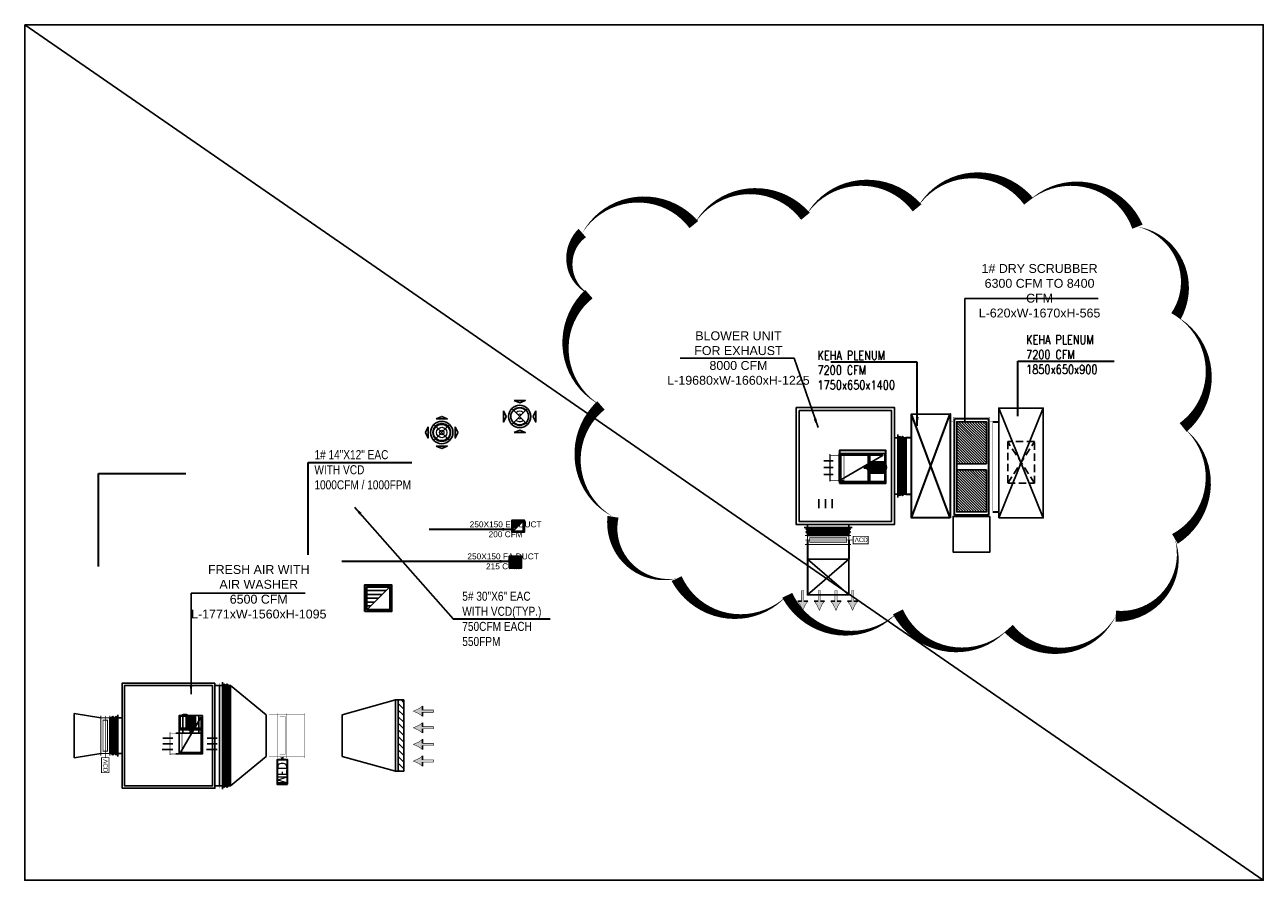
# Model space of a CAD drawing. Header units: millimetres. Extents: x -125266 to 274256, y -711690 to -301689.
# Tile 2 of 256: x -125266 to -104390, y -373029 to -358619. Entities that reach past the tile are written whole.
import ezdxf

# ---------------------------------------------------------------- set-up
doc = ezdxf.new("R2010")
doc.units = ezdxf.units.MM
doc.linetypes.add('CONTINOUS', pattern=[0])
doc.linetypes.add('HIDDEN', pattern=[0.375, 0.25, -0.125])
for name, color, linetype, lineweight in [('HV-RA GRILLE', 5, 'Continuous', 25), ('MEPTEK -VCD', 5, 'Continuous', 25), ('MEPTEK HVAC-Kitchen Exhaust Air Duct', 30, 'Continuous', 30), ('MEPTEK HVAC-Kitchen Fresh Air Duct', 3, 'Continuous', 30), ('MEPTEK-DUCT SILENSOR', 4, 'Continuous', 30), ('MEPTEK-EAD', 30, 'Continuous', 30), ('MEPTEK-EAD TEXT', 30, 'Continuous', 30), ('MEPTEK-HVAC-MFD', 5, 'Continuous', 30), ('MEPTEK-KFAD', 102, 'Continuous', 30)]:
    doc.layers.add(name, color=color, linetype=linetype, lineweight=lineweight)
for name, color, linetype in [('MEPTEK-RA DIFF', 5, 'Continuous'), ('MEPTEK-SA DIFF', 4, 'Continuous'), ('MEPTEK-UNITS', 1, 'Continuous')]:
    doc.layers.add(name, color=color, linetype=linetype)
doc.styles.add('CRC', font='romans.shx', dxfattribs={"width": 0.8})
doc.styles.add('Raar', font='arial.ttf', dxfattribs={"width": 0.8})
doc.styles.add('SA-DESIGN', font='arial.ttf')
doc.styles.get("Standard").update_dxf_attribs({"font": 'ARIALN.TTF'})
doc.styles.add('SW-TEXT-1', font='romans.shx', dxfattribs={"width": 0.9})
doc.styles.add('Times New Roman', font='times.ttf', dxfattribs={"height": 150})
doc.dimstyles.new('ARA-125', dxfattribs={"dimtxt": 200, "dimasz": 75, "dimexe": 0, "dimexo": 75, "dimgap": 7.5, "dimtad": 0, "dimdec": 0, "dimrnd": 5, "dimdsep": 46, "dimtxsty": 'Times New Roman', "dimblk": 'ARCHTICK', "dimcen": 56.25, "dimdle": 56.25, "dimclrd": 256, "dimclre": 256, "dimclrt": 256, "dimazin": 3, "dimtfac": 1, "dimtdec": 0, "dimtix": 1, "dimtmove": 1, "dimatfit": 3, "dimfxl": 0, "dimtolj": 1, "dimlwd": -1, "dimlwe": 0, "dimarcsym": 0})
doc.dimstyles.new('SA DESIGN', dxfattribs={"dimtxt": 10, "dimasz": 4, "dimexe": 1, "dimexo": 1, "dimgap": 1, "dimtad": 0, "dimtih": 1, "dimtoh": 1, "dimdec": 0, "dimzin": 0, "dimdsep": 46, "dimtxsty": 'Standard', "dimcen": 0.09, "dimclrd": 7, "dimclre": 1, "dimclrt": 256, "dimadec": 0, "dimazin": 0, "dimtfac": 1, "dimtdec": 0, "dimtofl": 0, "dimtmove": 1, "dimatfit": 3, "dimfxl": 0, "dimtolj": 1, "dimtzin": 0, "dimarcsym": 0})

# ---------------------------------------------------------------- blocks, each defined once
blk = doc.blocks.new('*U1546')
at = {"color": 8, "lineweight": 0}
for p, q in [((-133, 133), (133, -133)), ((133, 133), (-133, -133))]:
    blk.add_line(p, q, dxfattribs=at)
for points in [[(-94, 229), (94, 229), (0, 271)], [(-229, 94), (-229, -94), (-271, 0)], [(229, 94), (229, -94), (271, 0)], [(-94, -229), (94, -229), (0, -271)]]:
    blk.add_lwpolyline(points, close=True)
blk.add_circle((0, 0), 188)
at = {"color": 1}
blk.add_circle((0, 0), 150, dxfattribs=at)
at = {"color": 8, "lineweight": 0}
for radius in [137, 87.5, 37.5]:
    blk.add_circle((0, 0), radius, dxfattribs=at)
blk = doc.blocks.new('*U1549')
at = {"color": 8, "lineweight": 0}
for p, q in [((-133, 133), (133, -133)), ((133, 133), (-133, -133))]:
    blk.add_line(p, q, dxfattribs=at)
for points in [[(-94, 271), (94, 271), (0, 229)], [(-271, 94), (-271, -94), (-229, 0)], [(271, 94), (271, -94), (229, 0)], [(-94, -271), (94, -271), (0, -229)]]:
    blk.add_lwpolyline(points, close=True)
blk.add_circle((0, 0), 188)
at = {"color": 1}
blk.add_circle((0, 0), 150, dxfattribs=at)
at = {"color": 8, "lineweight": 0}
for radius, start, end in [(137, 45, 135), (87.5, 45, 135), (37.5, 45, 135), (137, 225, 315), (87.5, 225, 315), (37.5, 225, 315)]:
    blk.add_arc((0, 0), radius, start, end, dxfattribs=at)
blk = doc.blocks.new('_ArchTick')
at = {"color": 0, "linetype": 'ByBlock', "const_width": 0.15}
blk.add_lwpolyline([(-0.5, -0.5), (0.5, 0.5)], dxfattribs=at)
blk = doc.blocks.new('SCRUBBER')
at = {"layer": 'MEPTEK-UNITS', "true_color": 0x991b1e}
h = blk.add_hatch(dxfattribs=at)
h.set_pattern_fill('ANSI31', color=244, scale=10)
h.set_pattern_definition([(45, (-503545.953, 848610.544), (-22.4506403, 22.4506403), [])])
h.paths.add_polyline_path([(-250, -260), (250, -260), (250, -970), (-250, -970)])
h.paths.add_polyline_path([(-250, -160), (250, -160), (250, 550), (-250, 550)])
at = {"ltscale": 2}
blk.add_line((250, -160), (250, -260), dxfattribs=at)
at = {"layer": 'MEPTEK-UNITS', "const_width": 5}
for points in [[(310, 625), (310, -1045), (-310, -1045), (-310, 625)], [(-310, 550), (-360, 550), (-360, -970), (-310, -970)], [(310, 550), (360, 550), (360, -970), (310, -970)]]:
    blk.add_lwpolyline(points, close=True, dxfattribs=at)
at = {"layer": 'MEPTEK-UNITS'}
blk.add_lwpolyline([(285, 600), (285, -1020), (-285, -1020), (-285, 600)], close=True, dxfattribs=at)
at = {"layer": 'MEPTEK-UNITS', "color": 244, "true_color": 0x991b1e}
for points in [[(-250, -160), (250, -160), (250, 550), (-250, 550)], [(-250, -260), (250, -260), (250, -970), (-250, -970)]]:
    blk.add_lwpolyline(points, close=True, dxfattribs=at)
at = {"layer": 'MEPTEK-UNITS', "color": 6}
blk.add_lwpolyline([(-310, -1045), (310, -1045), (310, -1645), (-310, -1645)], close=True, dxfattribs=at)
blk = doc.blocks.new('SUPPLY GRILL ARROW')
at = {"layer": 'HV-RA GRILLE'}
blk.add_hatch(color=256, dxfattribs=at).paths.add_polyline_path([(27, -151), (0, -211), (-27, -151), (-54, -114), (-12, -114), (-12, 0), (0, 0), (12, 0), (12, -114), (54, -114)])
at = {"layer": 'HV-RA GRILLE', "color": 5}
for p, q in [((-54, -114), (-12, -114)), ((54, -114), (12, -114))]:
    blk.add_line(p, q, dxfattribs=at)
at = {"layer": 'HV-RA GRILLE', "color": 1, "const_width": 5}
blk.add_lwpolyline([(12, -114), (54, -114), (27, -150), (0, -211), (-27, -152), (-54, -114), (-12, -114), (-12, 0), (12, 0), (12, -114)], dxfattribs=at)
blk = doc.blocks.new('*U1592')
at = {"layer": 'HV-RA GRILLE', "color": 31, "xscale": 0.7107915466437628, "yscale": 0.7107915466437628, "zscale": 0.7107915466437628}
for p in [(54621.4, -20496.2), (54746.4, -20496.2), (54746.4, -20496.2), (54871.4, -20496.2), (54871.4, -20496.2), (54996.4, -20496.2)]:
    blk.add_blockref('SUPPLY GRILL ARROW', p, dxfattribs=at)
blk = doc.blocks.new('*U1594')
at = {"const_width": 10}
for points in [[(-25, 50), (484, 50)], [(-22, 0), (507, 0), (507, 41)], [(-25, -50), (484, -50)]]:
    blk.add_lwpolyline(points, dxfattribs=at)
for points in [[(0, 50), (459, 50), (459, -50), (0, -50)], [(507, 41), (672, 41), (672, -41), (507, -41)]]:
    blk.add_lwpolyline(points, close=True, dxfattribs=at)
at = {"color": 1, "const_width": 10}
blk.add_lwpolyline([(25, 25), (434, 25), (434, -25), (25, -25)], close=True, dxfattribs=at)
at = {"insert": (523, 23), "char_height": 50, "attachment_point": 1}
blk.add_mtext_dynamic_manual_height_columns('VCD', width=59.68, gutter_width=10, heights=[0], dxfattribs=at)
blk = doc.blocks.new('ASDASDA')
for p, q in [((-150, 100), (150, 100)), ((-150, 50), (150, 50)), ((-150, 0), (150, 0)), ((-150, -50), (150, -50)), ((-150, -100), (150, -100))]:
    blk.add_line(p, q)
for points in [[(-175, -175), (-175, 175), (175, 175), (175, -175)], [(-150, -150), (-150, 150), (150, 150), (150, -150)]]:
    blk.add_lwpolyline(points, close=True)
blk = doc.blocks.new('SADAS')
at = {"color": 250, "lineweight": -3}
for p, q in [((-150, -150), (150, 150)), ((-150, 100), (100, 100)), ((-150, 50), (50, 50)), ((-150, 0), (0, 0)), ((-150, -50), (-50, -50)), ((-150, -100), (-100, -100))]:
    blk.add_line(p, q, dxfattribs=at)
for points in [[(-175, -175), (-175, 175), (175, 175), (175, -175)], [(-150, -150), (-150, 150), (150, 150), (150, -150)]]:
    blk.add_lwpolyline(points, close=True)
blk = doc.blocks.new('*U1599')
at = {"const_width": 10}
for points in [[(-25, 50), (418, 50)], [(-22, 0), (440, 0), (440, 41)], [(-25, -50), (418, -50)]]:
    blk.add_lwpolyline(points, dxfattribs=at)
for points in [[(0, 50), (393, 50), (393, -50), (0, -50)], [(440, 41), (606, 41), (606, -41), (440, -41)]]:
    blk.add_lwpolyline(points, close=True, dxfattribs=at)
at = {"color": 1, "const_width": 10}
blk.add_lwpolyline([(25, 25), (368, 25), (368, -25), (25, -25)], close=True, dxfattribs=at)
at = {"insert": (457, 23), "char_height": 50, "attachment_point": 1}
blk.add_mtext_dynamic_manual_height_columns('VCD', width=59.68, gutter_width=10, heights=[0], dxfattribs=at)
blk = doc.blocks.new('*U1598')
at = {"layer": 'MEPTEK-HVAC-MFD', "const_width": 5}
for points in [[(0, 600), (-25, 600)], [(700, 600), (725, 600)], [(-25, 150), (0, 150), (0, 300), (-25, 300)], [(30, 225), (0, 225)], [(700, 225), (670, 225)], [(725, 150), (700, 150), (700, 300), (725, 300)], [(0, 0), (-25, 0)], [(700, 0), (725, 0)]]:
    blk.add_lwpolyline(points, dxfattribs=at)
at = {"layer": 'MEPTEK-HVAC-MFD'}
for points, const_width in [([(0, 600), (700, 600), (700, 300), (0, 300)], 5), ([(0, 200), (0, 250), (-25, 250), (-25, 200)], 3), ([(0, 300), (700, 300), (700, 150), (0, 150)], 5), ([(30, 270), (670, 270), (670, 180), (30, 180)], 5), ([(0, 0), (700, 0), (700, 150), (0, 150)], 5)]:
    blk.add_lwpolyline(points, close=True, dxfattribs=dict(at, const_width=const_width))
for points in [[(-466, 310), (-60, 310), (-60, 140), (-466, 140)], [(-60, 220), (-25, 220), (-25, 230), (-60, 230)]]:
    blk.add_lwpolyline(points, close=True, dxfattribs=at)
at = {"layer": 'MEPTEK-HVAC-MFD', "style": 'SW-TEXT-1', "width": 0.9}
blk.add_text('MFD', height=150, dxfattribs=at).set_placement((-468, 149))

msp = doc.modelspace()

# ---------------------------------------------------------------- hatches: boundary and pattern name
at = {"layer": 'MEPTEK HVAC-Kitchen Fresh Air Duct', "linetype": 'CONTINOUS', "lineweight": -2, "ltscale": 25}
h = msp.add_hatch(dxfattribs=at)
h.set_pattern_fill('ANSI31', color=256, scale=25, angle=-90)
h.set_pattern_definition([(315, (732914, 135315.92), (56.126601, 56.126601), [])])
h.paths.add_polyline_path([(-118878.4, -369992.9), (-118878.4, -371192.9), (-118973.8, -371192.9), (-118973.8, -369992.9)])
at = {"layer": 'MEPTEK-UNITS'}
h = msp.add_hatch(dxfattribs=at)
h.set_pattern_fill('ANSI31', color=256, scale=92.029319, angle=-45)
h.set_pattern_definition([(360, (-114763.141, -364812.709), (2e-14, 11.503665), [])])
h.paths.add_polyline_path([(-110794.8, -365981), (-111018.8, -365981), (-111018.8, -366169.7), (-110794.8, -366169.7)])
h = msp.add_hatch(dxfattribs=at)
h.set_pattern_fill('ANSI31', color=256, scale=92.029319, angle=-45)
h.set_pattern_definition([(360, (-114763.141, -364812.709), (2e-14, 11.503665), [])])
h.paths.add_polyline_path([(-110767.2, -366003.6), (-110767.2, -366147.1, 0.3552028)])
h.paths.add_polyline_path([(-110767.2, -366147.1), (-110767.2, -366003.6, 0.0739182), (-110791.9, -365981), (-110791.9, -366169.7, 0.0739182)])
h = msp.add_hatch(dxfattribs=at)
h.set_pattern_fill('ANSI31', color=256, scale=77.102804, angle=45)
h.set_pattern_definition([(90, (-123752.706, -373604.388), (-9.63785, 1e-14), [])])
h.paths.add_polyline_path([(-122508.8, -370256.6), (-122629, -370256.6, -0.3552028)])
h.paths.add_polyline_path([(-122629, -370256.6), (-122508.8, -370256.6, -0.0739182), (-122489.9, -370277.3), (-122648, -370277.3, -0.0739182)])
h = msp.add_hatch(dxfattribs=at)
h.set_pattern_fill('ANSI31', color=256, scale=77.102804, angle=45)
h.set_pattern_definition([(90, (-123650.578, -373604.388), (-9.63785, 1e-14), [])])
h.paths.add_polyline_path([(-122387.8, -370279.7), (-122387.8, -370467.3), (-122545.8, -370467.3), (-122545.8, -370279.7)])

# ---------------------------------------------------------------- linework, layer by layer
at = {"layer": 'MEPTEK HVAC-Kitchen Exhaust Air Duct'}
for p, q in [((-110316.9, -366926.4, -17.2), (-109667.3, -365173.8, -17.2)), ((-109667.3, -366924.2, -17.2), (-110316.9, -365175.9, -17.2)), ((-108947.3, -365306.2, -17.2), (-108847.4, -365306.3, -17.2)), ((-110316.9, -365576.2, -17.2), (-110416.9, -365576.2, -17.2)), ((-110416.9, -365576.2, -17.2), (-110416.9, -366526.2, -17.2)), ((-110316.9, -366526.2, -17.2), (-110316.9, -365576.2, -17.2)), ((-110416.9, -366526.2, -17.2), (-110316.9, -366526.2, -17.2)), ((-108947.3, -366826.2, -17.2), (-108847.9, -366826.3, -17.2))]:
    msp.add_line(p, q, dxfattribs=at)
at = {"layer": 'MEPTEK HVAC-Kitchen Exhaust Air Duct', "linetype": 'HIDDEN', "lineweight": -2, "ltscale": 500}
for p, q in [((-108697.7, -366341, -17.2), (-108247.7, -365641, -17.2)), ((-108247.7, -366341, -17.2), (-108697.7, -365641, -17.2))]:
    msp.add_line(p, q, dxfattribs=at)
at = {"layer": 'MEPTEK HVAC-Kitchen Exhaust Air Duct', "ltscale": 0.1}
for p, q in [((-112073.8, -367297.1, -17.2), (-112073.8, -368222.2, -17.2)), ((-111373.8, -367297.1, -17.2), (-111373.8, -367622.2, -17.2))]:
    msp.add_line(p, q, dxfattribs=at)
at = {"layer": 'MEPTEK HVAC-Kitchen Exhaust Air Duct', "linetype": 'CONTINOUS', "lineweight": -2, "ltscale": 25}
for p, q in [((-112073.8, -367622.1, -17.2), (-111373.8, -368222.1, -17.2)), ((-112073.8, -368222.1, -17.2), (-111373.8, -367622.1, -17.2))]:
    msp.add_line(p, q, dxfattribs=at)
at = {"layer": 'MEPTEK HVAC-Kitchen Exhaust Air Duct', "elevation": -17.2}
for points in [[(-109667.3, -366924.2), (-110316.9, -366926.4), (-110316.9, -365175.9), (-109667.3, -365173.8)], [(-111530.1, -366339.3), (-110751, -366339.3), (-110751, -365789.3), (-111530.1, -365789.3)]]:
    msp.add_lwpolyline(points, close=True, dxfattribs=at)
at = {"layer": 'MEPTEK HVAC-Kitchen Exhaust Air Duct', "linetype": 'HIDDEN', "lineweight": -2, "ltscale": 500, "elevation": -17.2}
msp.add_lwpolyline([(-108697.7, -365641), (-108697.7, -366341), (-108247.7, -366341), (-108247.7, -365641)], close=True, dxfattribs=at)
at = {"layer": 'MEPTEK HVAC-Kitchen Exhaust Air Duct', "linetype": 'CONTINOUS', "lineweight": -2, "ltscale": 25, "elevation": -17.2}
msp.add_lwpolyline([(-111373.8, -367622.1), (-112073.8, -367622.1), (-112073.8, -368222.1), (-111373.8, -368222.1)], close=True, dxfattribs=at)
at = {"layer": 'MEPTEK HVAC-Kitchen Fresh Air Duct', "color": 0, "linetype": 'CONTINOUS', "lineweight": -2, "ltscale": 25}
msp.add_line((-104390.2, -373029.3), (-125265.8, -358618.8), dxfattribs=at)
at = {"layer": 'MEPTEK HVAC-Kitchen Fresh Air Duct', "linetype": 'CONTINOUS', "lineweight": -2, "ltscale": 25}
for p, q in [((-121198.4, -370243.4, -17.2), (-121798.4, -369746.9, -17.2)), ((-119917.4, -370242.5, -17.2), (-119015.1, -369992.9, -17.2)), ((-124434.8, -370218.8, -17.2), (-123984.8, -370293.8, -17.2)), ((-124434.8, -370218.8, -17.2), (-124434.8, -370968.8, -17.2)), ((-121198.4, -370943.4, -17.2), (-121198.4, -370243.4, -17.2)), ((-119917.4, -370944.3, -17.2), (-119917.4, -370243.4, -17.2)), ((-124434.8, -370968.8, -17.2), (-123984.8, -370893.8, -17.2)), ((-121198.4, -370943.4, -17.2), (-121798.4, -371440.8, -17.2)), ((-119917.4, -370943.4, -17.2), (-119015.1, -371192.9, -17.2))]:
    msp.add_line(p, q, dxfattribs=at)
at = {"layer": 'MEPTEK HVAC-Kitchen Fresh Air Duct', "color": 0, "linetype": 'CONTINOUS', "lineweight": -2, "ltscale": 25}
msp.add_lwpolyline([(-125265.8, -358618.8), (-104390.2, -358618.8), (-104390.2, -373029.3), (-125265.8, -373029.3)], close=True, dxfattribs=at)
msp.add_lwpolyline([(-115868.7, -362126.4, 0, 188.6, -0.5205671), (-113987.5, -361985.2, 0, 188.6, -0.5205671), (-112106.4, -361844.1, 0, 188.6, -0.5205671), (-110225.2, -361702.9, 0, 188.6, -0.5205671), (-108346.2, -361589.9, 0, 188.6, -0.5205671), (-106509.4, -362020.1, 0, 188.6, -0.5205671), (-105859.9, -363524.9, 0, 188.6, -0.5205671), (-105739.8, -365401.6, 0, 188.6, -0.5205671), (-105878.2, -367280.1, 0, 188.6, -0.5205671), (-106876.1, -368582.9, 0, 188.6, -0.5205671), (-108681.8, -368790.3, 0, 188.6, -0.5205671), (-110547.3, -368509.7, 0, 188.6, -0.5205671), (-112412.8, -368229.2, 0, 188.6, -0.5205671), (-114278.3, -367948.6, 0, 188.6, -0.5205671), (-115350.3, -366906.7, 0, 188.6, -0.5205671), (-115553.7, -365031.2, 0, 188.6, -0.5205671), (-115757.1, -363155.7, 0, 188.6, -0.5205671)], format="xyseb", close=True, dxfattribs=at)
at = {"layer": 'MEPTEK HVAC-Kitchen Fresh Air Duct', "linetype": 'CONTINOUS', "lineweight": -2, "ltscale": 25, "elevation": -17.2}
for points in [[(-118878.4, -369992.9), (-118878.4, -371192.9), (-119015.1, -371192.9), (-119015.1, -369992.9)], [(-118878.4, -369992.9), (-118878.4, -371192.9), (-118973.8, -371192.9), (-118973.8, -369992.9)]]:
    msp.add_lwpolyline(points, close=True, dxfattribs=at)
at = {"layer": 'MEPTEK HVAC-Kitchen Fresh Air Duct', "linetype": 'CONTINOUS', "lineweight": -2, "ltscale": 25, "const_width": 25, "elevation": -17.2}
msp.add_lwpolyline([(-118878.4, -369992.9), (-118878.4, -371192.9)], dxfattribs=at)
at = {"layer": 'MEPTEK-UNITS', "color": 2}
for p, q in [((-108847.9, -366925.2, -17.2), (-108097, -365077, -17.2)), ((-108097.6, -366927.3, -17.2), (-108847.3, -365074.8, -17.2))]:
    msp.add_line(p, q, dxfattribs=at)
at = {"layer": 'MEPTEK-UNITS', "color": 8}
for p, q in [((-110550.1, -366579.5, -17.2), (-110550.1, -365522.9, -17.2)), ((-110603.4, -365576.2, -17.2), (-110550.1, -365576.2, -17.2)), ((-110550.1, -365576.2, -17.2), (-110523.5, -365549.5, -17.2)), ((-110523.5, -366552.8, -17.2), (-110523.5, -365549.5, -17.2)), ((-110523.5, -365549.5, -17.2), (-110496.8, -365576.2, -17.2)), ((-110496.8, -365576.2, -17.2), (-110470.2, -365549.5, -17.2)), ((-110496.8, -366526.2, -17.2), (-110496.8, -365576.2, -17.2)), ((-110470.2, -365549.5, -17.2), (-110470.2, -366552.8, -17.2)), ((-110470.2, -365549.5, -17.2), (-110443.6, -365576.2, -17.2)), ((-110443.6, -365576.2, -17.2), (-110443.6, -366526.2, -17.2)), ((-110443.6, -365576.2, -17.2), (-110416.9, -365576.2, -17.2)), ((-110416.9, -365576.2, -17.2), (-110416.9, -366526.2, -17.2)), ((-110603.4, -366526.2, -17.2), (-110550.1, -366526.2, -17.2)), ((-110550.1, -366526.2, -17.2), (-110523.5, -366552.8, -17.2)), ((-110523.5, -366552.8, -17.2), (-110496.8, -366526.2, -17.2)), ((-110496.8, -366526.2, -17.2), (-110470.2, -366552.8, -17.2)), ((-110470.2, -366552.8, -17.2), (-110443.6, -366526.2, -17.2)), ((-110443.6, -366526.2, -17.2), (-110416.9, -366526.2, -17.2)), ((-111320.5, -367088.9, -17.2), (-112128, -367088.9, -17.2)), ((-112074.7, -367088.9, -17.2), (-112101.3, -367115.6, -17.2)), ((-111347.1, -367115.6, -17.2), (-112101.3, -367115.6, -17.2)), ((-112101.3, -367115.6, -17.2), (-112074.7, -367142.2, -17.2)), ((-112074.7, -367142.2, -17.2), (-112101.3, -367168.8, -17.2)), ((-111347.1, -367168.8, -17.2), (-112101.3, -367168.8, -17.2)), ((-112101.3, -367168.8, -17.2), (-112074.7, -367195.5, -17.2)), ((-112074.7, -367035.6, -17.2), (-112074.7, -367088.9, -17.2)), ((-111373.8, -367142.2, -17.2), (-112074.7, -367142.2, -17.2)), ((-111373.8, -367195.5, -17.2), (-112074.7, -367195.5, -17.2)), ((-112074.7, -367195.5, -17.2), (-112074.7, -367222.1, -17.2)), ((-111373.8, -367035.6, -17.2), (-111373.8, -367088.9, -17.2)), ((-111373.8, -367088.9, -17.2), (-111347.1, -367115.6, -17.2)), ((-111347.1, -367115.6, -17.2), (-111373.8, -367142.2, -17.2)), ((-111373.8, -367142.2, -17.2), (-111347.1, -367168.8, -17.2)), ((-111347.1, -367168.8, -17.2), (-111373.8, -367195.5, -17.2)), ((-111373.8, -367195.5, -17.2), (-111373.8, -367222.1, -17.2)), ((-111373.8, -367222.1, -17.2), (-112074.7, -367222.1, -17.2)), ((-121931.6, -369693.6, -17.2), (-121931.6, -371494.1, -17.2)), ((-121984.9, -369746.9, -17.2), (-121931.6, -369746.9, -17.2)), ((-121931.6, -369746.9, -17.2), (-121905, -369720.2, -17.2)), ((-121905, -369720.2, -17.2), (-121905, -371467.4, -17.2)), ((-121905, -369720.2, -17.2), (-121878.3, -369746.9, -17.2)), ((-121878.3, -369746.9, -17.2), (-121851.7, -369720.2, -17.2)), ((-121878.3, -369746.9, -17.2), (-121878.3, -371440.8, -17.2)), ((-121851.7, -369720.2, -17.2), (-121851.7, -371467.4, -17.2)), ((-121851.7, -369720.2, -17.2), (-121825, -369746.9, -17.2)), ((-121825, -369746.9, -17.2), (-121825, -371440.8, -17.2)), ((-121825, -369746.9, -17.2), (-121798.4, -369746.9, -17.2)), ((-121798.4, -369746.9, -17.2), (-121798.4, -371440.8, -17.2)), ((-123832.4, -370893.8, -17.2), (-123832.4, -370293.8, -17.2)), ((-123805.7, -370293.8, -17.2), (-123832.4, -370293.8, -17.2)), ((-123779.1, -370267.2, -17.2), (-123805.7, -370293.8, -17.2)), ((-123805.7, -370893.8, -17.2), (-123805.7, -370293.8, -17.2)), ((-123779.1, -370920.5, -17.2), (-123779.1, -370267.2, -17.2)), ((-123752.4, -370293.8, -17.2), (-123779.1, -370267.2, -17.2)), ((-123725.8, -370267.2, -17.2), (-123752.4, -370293.8, -17.2)), ((-123752.4, -370893.8, -17.2), (-123752.4, -370293.8, -17.2)), ((-123725.8, -370920.5, -17.2), (-123725.8, -370267.2, -17.2)), ((-123699.1, -370293.8, -17.2), (-123725.8, -370267.2, -17.2)), ((-123699.1, -370947.1, -17.2), (-123699.1, -370240.5, -17.2)), ((-123805.7, -370893.8, -17.2), (-123832.4, -370893.8, -17.2)), ((-123779.1, -370920.5, -17.2), (-123805.7, -370893.8, -17.2)), ((-123752.4, -370893.8, -17.2), (-123779.1, -370920.5, -17.2)), ((-123725.8, -370920.5, -17.2), (-123752.4, -370893.8, -17.2)), ((-123699.1, -370893.8, -17.2), (-123725.8, -370920.5, -17.2)), ((-121984.9, -371440.8, -17.2), (-121931.6, -371440.8, -17.2)), ((-121931.6, -371440.8, -17.2), (-121905, -371467.4, -17.2)), ((-121905, -371467.4, -17.2), (-121878.3, -371440.8, -17.2)), ((-121878.3, -371440.8, -17.2), (-121851.7, -371467.4, -17.2)), ((-121851.7, -371467.4, -17.2), (-121825, -371440.8, -17.2)), ((-121825, -371440.8, -17.2), (-121798.4, -371440.8, -17.2))]:
    msp.add_line(p, q, dxfattribs=at)
at = {"layer": 'MEPTEK-UNITS'}
for p, q in [((-111050.2, -365868.3, -17.2), (-111050.2, -366310, -17.2)), ((-111022.6, -365868.3, -17.2), (-111022.6, -366310, -17.2)), ((-111121.2, -366061.6, -17.2), (-111071.3, -366061.6, -17.2)), ((-111121.2, -366089.2, -17.2), (-111071.3, -366089.2, -17.2)), ((-111018.8, -365981, -17.2), (-111071.3, -366061.6, -17.2)), ((-111071.3, -366061.6, -17.2), (-111071.3, -366089.2, -17.2)), ((-111071.3, -366089.2, -17.2), (-111018.8, -366169.7, -17.2)), ((-111018.8, -365981, -17.2), (-110791.9, -365981, -17.2)), ((-111018.8, -365981, -17.2), (-111018.8, -366169.7, -17.2)), ((-110791.9, -365981, -17.2), (-110791.9, -366169.7, -17.2)), ((-110791.9, -366169.7, -17.2), (-111050.2, -366169.7, -17.2)), ((-111018.8, -366169.7, -17.2), (-110791.9, -366169.7, -17.2)), ((-122648, -370277.3, -17.2), (-122648, -370493.7, -17.2)), ((-122601.4, -370256.6, -17.2), (-122601.4, -370553.1, -17.2)), ((-122545.8, -370467.3, -17.2), (-122545.8, -370277.3, -17.2)), ((-122387.8, -370277.3, -17.2), (-122545.8, -370277.3, -17.2)), ((-122387.8, -370467.3, -17.2), (-122387.8, -370277.3, -17.2)), ((-122332.2, -370256.6, -17.2), (-122332.2, -370553.1, -17.2)), ((-122293.3, -370470.5, -17.2), (-122648, -370470.5, -17.2)), ((-122293.3, -370493.7, -17.2), (-122648, -370493.7, -17.2)), ((-122387.8, -370467.3, -17.2), (-122545.8, -370467.3, -17.2)), ((-122478.4, -370511.4, -17.2), (-122545.8, -370467.3, -17.2)), ((-122478.4, -370553.1, -17.2), (-122478.4, -370511.4, -17.2)), ((-122455.2, -370511.4, -17.2), (-122478.4, -370511.4, -17.2)), ((-122387.8, -370467.3, -17.2), (-122455.2, -370511.4, -17.2)), ((-122455.2, -370553.1, -17.2), (-122455.2, -370511.4, -17.2)), ((-122717.4, -370553.1, -17.2), (-122280.8, -370553.1, -17.2)), ((-122717.4, -370902.2, -17.2), (-122280.8, -370902.2, -17.2))]:
    msp.add_line(p, q, dxfattribs=at)
at = {"layer": 'MEPTEK-UNITS', "elevation": -17.2}
for points in [[(-112263.4, -365067.6), (-112263.4, -367035.6), (-110603.4, -367035.6), (-110603.4, -365067.6)], [(-112213.4, -365117.6), (-112213.4, -366985.6), (-110653.4, -366985.6), (-110653.4, -365117.6)], [(-110767.2, -365840.7), (-110767.2, -366310), (-111538.2, -366310), (-111538.2, -365840.7)], [(-110794.8, -365868.3), (-111510.6, -366282.4), (-111510.6, -365868.3)], [(-122062, -369708.3), (-123622, -369708.3), (-123622, -371479.3), (-122062, -371479.3)], [(-122100.6, -369746.9), (-123583.5, -369746.9), (-123583.5, -371440.8), (-122100.6, -371440.8)], [(-122270.2, -370256.6), (-122663.4, -370256.6), (-122663.4, -370902.5), (-122270.2, -370902.5)], [(-122293.3, -370279.7), (-122640.3, -370879.4), (-122293.3, -370879.4)]]:
    msp.add_lwpolyline(points, close=True, dxfattribs=at)
at = {"layer": 'MEPTEK-UNITS', "color": 2, "elevation": -17.2}
msp.add_lwpolyline([(-108847.9, -366925.1), (-108097.6, -366927.3), (-108097, -365077), (-108847.3, -365074.8)], close=True, dxfattribs=at)
at = {"layer": 'MEPTEK-UNITS', "elevation": -17.2}
for points, const_width in [([(-111688.6, -365861.2), (-111703.5, -365861.2), (-111703.5, -366307.8), (-111688.6, -366307.8)], 9.2), ([(-111458.5, -365876.2), (-111688.6, -365876.2), (-111688.6, -366292.9), (-111458.5, -366292.9)], 9.2), ([(-122808, -370914.8), (-122820.5, -370914.8), (-122820.5, -370540.6), (-122808, -370540.6)], 7.71), ([(-122615.2, -370902.2), (-122808, -370902.2), (-122808, -370553.1), (-122615.2, -370553.1)], 7.71)]:
    msp.add_lwpolyline(points, close=True, dxfattribs=dict(at, const_width=const_width))
at = {"layer": 'MEPTEK-UNITS', "ltscale": 2, "const_width": 3.86, "elevation": -17.2}
for points in [[(-121984.9, -369708.3), (-121984.9, -371479.3)], [(-123699.1, -370255.3), (-123699.1, -370932.4)]]:
    msp.add_lwpolyline(points, dxfattribs=at)
at = {"layer": 'MEPTEK-UNITS', "ltscale": 2, "elevation": -17.2}
for points in [[(-121984.9, -369746.9), (-121984.9, -371440.8), (-122062, -371440.8), (-122062, -369746.9)], [(-123699.1, -370293.8), (-123699.1, -370893.8), (-123622, -370893.8), (-123622, -370293.8)]]:
    msp.add_lwpolyline(points, close=True, dxfattribs=at)
at = {"layer": 'MEPTEK-UNITS'}
for centre, radius, start, end in [((-110855.5, -366075.4, -17.2), 113.8, 303.9796, 56.0204), ((-122568.9, -370330.5, -17.2), 95.3, 33.9796, 146.0204)]:
    msp.add_arc(centre, radius, start, end, dxfattribs=at)

# ---------------------------------------------------------------- block references
at = {"layer": 'MEPTEK -VCD', "xscale": -1.524, "yscale": 1.524, "zscale": 1.524}
for name, p, rotation in [('*U1594', (-112073.8, -367298.3, -17.2), 180), ('*U1599', (-123908.6, -370294.7, -17.2), 90)]:
    msp.add_blockref(name, p, dxfattribs=dict(at, rotation=rotation))
at = {"layer": 'MEPTEK-DUCT SILENSOR', "xscale": 2.24, "yscale": 2.24, "zscale": 2.24}
msp.add_blockref('*U1592', (-234503.7, -322236.8, -17.3), dxfattribs=at)
at = {"layer": 'MEPTEK-DUCT SILENSOR', "xscale": -2.24, "yscale": 2.24, "zscale": 2.24, "rotation": 270}
msp.add_blockref('*U1592', (-72468.6, -493373.3, -17.3), dxfattribs=at)
at = {"layer": 'MEPTEK-EAD', "ltscale": 50}
for p, xscale, yscale, zscale in [((-116951.2, -367066.3, -17.2), 0.5805714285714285, 0.5805714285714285, 0.5805714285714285), ((-119306.7, -368280.1), 1.28698099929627, 1.28698099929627, 1.28698099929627)]:
    msp.add_blockref('SADAS', p, dxfattribs=dict(at, xscale=xscale, yscale=yscale, zscale=zscale))
at = {"layer": 'MEPTEK-HVAC-MFD', "xscale": -1, "rotation": 270}
msp.add_blockref('*U1598', (-121149, -370943.4, -17.2), dxfattribs=at)
at = {"layer": 'MEPTEK-KFAD', "xscale": 0.572072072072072, "yscale": 0.572072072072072, "zscale": 0.572072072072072}
msp.add_blockref('ASDASDA', (-116997.6, -367673.2, -17.2), dxfattribs=at)
at = {"layer": 'MEPTEK-RA DIFF'}
msp.add_blockref('*U1549', (-116923, -365216.7), dxfattribs=at)
at = {"layer": 'MEPTEK-SA DIFF'}
msp.add_blockref('*U1546', (-118237.3, -365487.3), dxfattribs=at)
at = {"layer": 'MEPTEK-UNITS', "xscale": -1}
msp.add_blockref('SCRUBBER', (-109307.3, -365856.2, -17.2), dxfattribs=at)

# ---------------------------------------------------------------- texts
at = {"layer": 'MEPTEK HVAC-Kitchen Exhaust Air Duct', "char_height": 150, "width": 1435.786, "attachment_point": 1, "style": 'CRC'}
for s, insert in [('KEHA PLENUM \\P7200 CFM\\P1850x650x900', (-108386.7, -363848.5, -16.6)), ('KEHA PLENUM \\P7200 CFM\\P1750x650x1400', (-111903.6, -364110.6, -17.2))]:
    msp.add_mtext(s, dxfattribs=dict(at, insert=insert))
at = {"layer": 'MEPTEK HVAC-Kitchen Exhaust Air Duct', "ltscale": 2, "insert": (-117160.1, -367118.5, 28.1), "char_height": 100, "width": 2133.738, "attachment_point": 5, "style": 'SA-DESIGN'}
msp.add_mtext('250X150 EX.DUCT\\P200 CFM', dxfattribs=at)
at = {"layer": 'MEPTEK HVAC-Kitchen Fresh Air Duct', "linetype": 'CONTINOUS', "lineweight": -2, "ltscale": 25, "insert": (-117203.1, -367658.3, 15.6), "char_height": 100, "width": 2133.738, "attachment_point": 5, "style": 'SA-DESIGN'}
msp.add_mtext('250X150 FA DUCT\\P215 CFM', dxfattribs=at)
at = {"layer": 'MEPTEK HVAC-Kitchen Fresh Air Duct', "linetype": 'CONTINOUS', "lineweight": -2, "ltscale": 25, "insert": (-117891.2, -368168.9, -11.2), "char_height": 152.4, "attachment_point": 1, "style": 'Raar'}
msp.add_mtext_dynamic_manual_height_columns('5# 30"X6" EAC\\PWITH VCD(TYP.)\\P750CFM EACH\\P550FPM', width=2256.384, gutter_width=12.5, heights=[0], dxfattribs=at)
at = {"layer": 'MEPTEK-EAD TEXT', "insert": (-120383.5, -365784.3, -11.2), "char_height": 152.4, "attachment_point": 1, "style": 'Raar'}
msp.add_mtext_dynamic_manual_height_columns('1# 14"X12" EAC\\PWITH VCD\\P1000CFM / 1000FPM', width=2256.384, gutter_width=12.5, heights=[0], dxfattribs=at)
at = {"layer": 'MEPTEK-UNITS', "char_height": 150, "attachment_point": 5, "style": 'SA-DESIGN'}
for s, insert, width in [('1# DRY SCRUBBER\\P6300 CFM TO 8400 CFM\\PL-620xW-1670xH-565', (-108160.4, -363100.3, -17.2), 2148.317), ('BLOWER UNIT \\PFOR EXHAUST \\P8000 CFM\\PL-19680xW-1660xH-1225', (-113235.7, -364233.6), 1865.04), ('FRESH AIR WITH \\PAIR WASHER \\P6500 CFM\\PL-1771xW-1560xH-1095', (-121321.5, -368171.1, -15.5), 2108.04)]:
    msp.add_mtext(s, dxfattribs=dict(at, insert=insert, width=width))

# ---------------------------------------------------------------- leaders
at = {"layer": 'MEPTEK HVAC-Kitchen Exhaust Air Duct'}
for points, override in [([(-110222, -365373.3, -17.2), (-110222.8, -364302.7, -17.2), (-111681.2, -364302.7, -17.2)], {"dimtxt": 150, "dimasz": 150}), ([(-108527, -365210, -17.2), (-108529.2, -364286.7, -17.2), (-106900.3, -364286.7, -17.2)], {"dimtxt": 150, "dimasz": 0.15}), ([(-120490.4, -367545.5, -11.2), (-120490.4, -365989.8, -11.2), (-118739, -365989.8, -11.2)], {"dimtxt": 150, "dimasz": 0.15}), ([(-117068.1, -367118.4, 18.4), (-118447.6, -367118.4, 18.4)], {"dimtxt": 150, "dimasz": 150})]:
    msp.add_leader(points, dimstyle='ARA-125', override=override, dxfattribs=at)
at = {"layer": 'MEPTEK HVAC-Kitchen Fresh Air Duct', "linetype": 'CONTINOUS', "lineweight": -2, "ltscale": 25}
for points, override in [([(-124020.3, -367743.9, -11.2), (-124020.3, -366179.2, -11.2), (-122550.9, -366179.2, -11.2)], {"dimtxt": 150, "dimasz": 0.15}), ([(-119707.5, -366742.9, -11.8), (-118045, -368628.8, -11.8), (-116412, -368628.8, -11.8)], {"dimtxt": 150, "dimasz": 150}), ([(-117111.1, -367658.2, 6), (-119921, -367658.2, 6)], {"dimtxt": 150, "dimasz": 150})]:
    msp.add_leader(points, dimstyle='ARA-125', override=override, dxfattribs=at)
at = {"layer": 'MEPTEK-UNITS'}
for points, dimstyle, override in [([(-109418.4, -365293.7, -17.2), (-109418.4, -363229.7, -17.2), (-107171.8, -363229.7, -17.2)], 'ARA-125', {"dimtxt": 150, "dimasz": 0.15}), ([(-111894.7, -365403.7), (-112296, -364234.7), (-114219.1, -364234.7)], 'ARA-125', {"dimtxt": 150, "dimasz": 150}), ([(-111796, -365966, -17.2), (-111642, -365966, -17.2)], 'SA DESIGN', {"dimasz": 75, "dimgap": 1, "dimtad": 0}), ([(-111796, -366078.6, -17.2), (-111642, -366078.6, -17.2)], 'SA DESIGN', {"dimasz": 75, "dimgap": 1, "dimtad": 0}), ([(-111796, -366195, -17.2), (-111642, -366195, -17.2)], 'SA DESIGN', {"dimasz": 75, "dimgap": 1, "dimtad": 0}), ([(-111883.6, -366764.6, -17.2), (-111883.6, -366610.7, -17.2)], 'SA DESIGN', {"dimasz": 75, "dimgap": 1, "dimtad": 0}), ([(-111770.9, -366764.6, -17.2), (-111770.9, -366610.7, -17.2)], 'SA DESIGN', {"dimasz": 75, "dimgap": 1, "dimtad": 0}), ([(-111654.6, -366764.6, -17.2), (-111654.6, -366610.7, -17.2)], 'SA DESIGN', {"dimasz": 75, "dimgap": 1, "dimtad": 0}), ([(-122463.3, -369893.4, -16.6), (-122463.3, -368192.6, -16.6), (-120540.3, -368192.6, -16.6)], 'ARA-125', {"dimtxt": 150, "dimasz": 150}), ([(-122939.8, -370635.1, -17.2), (-122769, -370635.1, -17.2)], 'SA DESIGN', {"dimasz": 75}), ([(-122939.8, -370732.6, -17.2), (-122769, -370732.6, -17.2)], 'SA DESIGN', {"dimasz": 75, "dimgap": 1, "dimtad": 0}), ([(-122193.9, -370635.1, -17.2), (-122023, -370635.1, -17.2)], 'SA DESIGN', {"dimasz": 75}), ([(-122193.9, -370732.6, -17.2), (-122023, -370732.6, -17.2)], 'SA DESIGN', {"dimasz": 75, "dimgap": 1, "dimtad": 0}), ([(-122949.3, -370827, -17.2), (-122769, -370827, -17.2)], 'SA DESIGN', {"dimasz": 75, "dimgap": 1, "dimtad": 0}), ([(-122203.4, -370827, -17.2), (-122023, -370827, -17.2)], 'SA DESIGN', {"dimasz": 75, "dimgap": 1, "dimtad": 0})]:
    msp.add_leader(points, dimstyle=dimstyle, override=override, dxfattribs=at)

doc.saveas('drawing.dxf')
